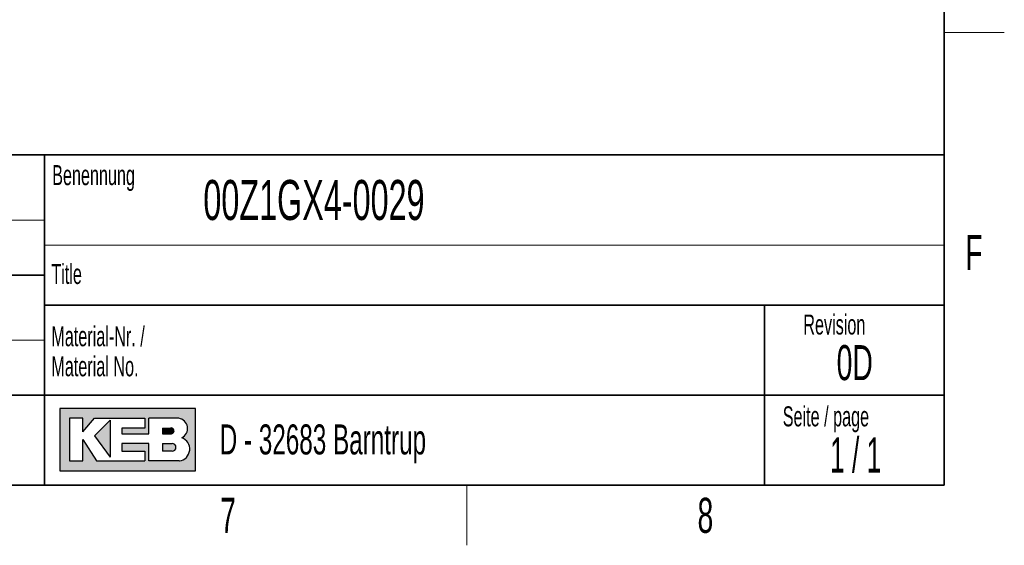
# Model space of a CAD drawing. Header units: millimetres. Extents: x 5 to 418, y 2 to 292.
# Tile 22 of 35: x 316 to 414, y 6 to 59. Entities that reach past the tile are written whole.
import ezdxf

# ---------------------------------------------------------------- set-up
doc = ezdxf.new("R2010")
doc.units = ezdxf.units.MM
doc.layers.add('SLD-0', color=7, linetype='Continuous')
doc.styles.add('SLDTEXTSTYLE0', font='TXT', dxfattribs={"width": 0.605})
doc.styles.add('SLDTEXTSTYLE1', font='TXT', dxfattribs={"width": 0.563})

msp = doc.modelspace()

# ---------------------------------------------------------------- hatches: boundary and pattern name
at = {"linetype": 'Continuous'}
h = msp.add_hatch(color=7, dxfattribs=at)
h.paths.add_polyline_path([(319.519086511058, 13.45626988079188), (333.083981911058, 13.45626988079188), (333.083981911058, 19.65736492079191), (319.519086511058, 19.65736492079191)], flags=0)
edge = h.paths.add_edge_path(flags=0)
edge.add_arc((331.3188604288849, 15.61738520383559), 1.20464082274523, -81.72003226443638, 70.1709600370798, ccw=False)
edge.add_line((331.4923410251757, 14.42530131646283), (331.480008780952, 14.42519098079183))
edge.add_line((331.480008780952, 14.42519098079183), (328.4331606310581, 14.42519098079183))
edge.add_line((328.4331606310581, 14.42519098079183), (328.4331606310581, 16.16924896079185))
edge.add_line((328.4331606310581, 16.16924896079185), (325.7201815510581, 16.16924896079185))
edge.add_line((325.7201815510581, 16.16924896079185), (325.7201815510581, 15.39411208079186))
edge.add_line((325.7201815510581, 15.39411208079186), (328.0455921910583, 15.39411208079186))
edge.add_line((328.0455921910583, 15.39411208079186), (328.0455921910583, 14.42519098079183))
edge.add_line((328.0455921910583, 14.42519098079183), (323.2009866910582, 14.42519098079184))
edge.add_line((323.2009866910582, 14.42519098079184), (321.8444971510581, 16.55681740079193))
edge.add_line((321.8444971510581, 16.55681740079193), (321.8444971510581, 14.42519098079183))
edge.add_line((321.8444971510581, 14.42519098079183), (320.4880076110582, 14.42519098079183))
edge.add_line((320.4880076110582, 14.42519098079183), (320.4880076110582, 18.68844382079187))
edge.add_line((320.4880076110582, 18.68844382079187), (321.8444971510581, 18.68844382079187))
edge.add_line((321.8444971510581, 18.68844382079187), (321.8444971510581, 17.33195428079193))
edge.add_line((321.8444971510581, 17.33195428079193), (323.0072024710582, 18.68844382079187))
edge.add_line((323.0072024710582, 18.68844382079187), (328.0455921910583, 18.68844382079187))
edge.add_line((328.0455921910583, 18.68844382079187), (328.0455921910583, 17.71952272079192))
edge.add_line((328.0455921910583, 17.71952272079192), (325.7201815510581, 17.71952272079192))
edge.add_line((325.7201815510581, 17.71952272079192), (325.7201815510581, 17.13817006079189))
edge.add_line((325.7201815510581, 17.13817006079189), (328.4331606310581, 17.13817006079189))
edge.add_line((328.4331606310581, 17.13817006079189), (328.4331606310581, 18.68844382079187))
edge.add_line((328.4331606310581, 18.68844382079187), (331.4242487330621, 18.68844382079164))
edge.add_line((331.4242487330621, 18.68844382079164), (331.4256482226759, 18.68844382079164))
edge.add_line((331.4256482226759, 18.68844382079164), (331.4259454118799, 18.68845828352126))
edge.add_arc((331.2860949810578, 17.67430640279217), 1.023749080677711, -64.45894120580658, 82.14849338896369, ccw=False)
msp.add_hatch(color=7, dxfattribs=at).paths.add_polyline_path([(324.5574762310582, 14.81275942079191), (324.557476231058, 18.49465960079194), (323.0072024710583, 16.94438584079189)], flags=0)
h = msp.add_hatch(color=7, dxfattribs=at)
edge = h.paths.add_edge_path(flags=0)
edge.add_line((329.7896501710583, 17.13817006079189), (330.6013652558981, 17.13817006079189))
edge.add_arc((330.6568434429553, 17.42884639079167), 0.2959232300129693, 259.1945394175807, 460.8054605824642)
edge.add_line((330.6013652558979, 17.71952272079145), (329.7896501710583, 17.71952272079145))
edge.add_line((329.7896501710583, 17.71952272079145), (329.7896501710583, 17.13817006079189))
h = msp.add_hatch(color=7, dxfattribs=at)
edge = h.paths.add_edge_path(flags=0)
edge.add_line((329.7896501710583, 15.39411208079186), (330.7588584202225, 15.39411208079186))
edge.add_arc((330.7588584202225, 15.78168052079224), 0.3875684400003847, 270.0000000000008, 450.0000000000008)
edge.add_line((330.7588584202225, 16.16924896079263), (330.7386620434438, 16.16924896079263))
edge.add_line((330.7386620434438, 16.16924896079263), (329.7896501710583, 16.16924896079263))
edge.add_line((329.7896501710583, 16.16924896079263), (329.7896501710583, 15.39411208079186))

# ---------------------------------------------------------------- linework, layer by layer
at = {"layer": 'SLD-0', "lineweight": 35}
for p, q in [((408, 12), (408, 282.5)), ((318, 45), (266.3304509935, 45)), ((318, 45), (318, 12)), ((318, 45), (318, 40.1053465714)), ((318, 45), (408, 45)), ((318, 45), (318, 12)), ((408, 45), (408, 12)), ((266.3304509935, 33), (318, 33)), ((408, 30), (318, 30)), ((390, 12), (390, 30)), ((266.3304509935, 21), (318, 21)), ((318, 21), (390, 21)), ((390, 21), (408, 21)), ((26, 12), (408, 12)), ((266.3304509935, 12), (318, 12))]:
    msp.add_line(p, q, dxfattribs=at)
at = {"layer": 'SLD-0', "lineweight": 18}
for p, q in [((408, 57.25), (414, 57.25)), ((266.3304509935, 38.5), (318, 38.5)), ((266.3304509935, 26.5), (318, 26.5)), ((360.25, 6), (360.25, 12))]:
    msp.add_line(p, q, dxfattribs=at)
at = {"layer": 'SLD-0', "color": 7, "linetype": 'Continuous', "lineweight": 18}
msp.add_line((318, 36), (408, 36), dxfattribs=at)
at = {"layer": 'SLD-0', "linetype": 'Continuous'}
for p, q in [((333.0839819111, 19.6573649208), (319.5190865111, 19.6573649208)), ((319.5190865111, 19.6573649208), (319.5190865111, 13.4562698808)), ((333.0839819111, 13.4562698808), (333.0839819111, 19.6573649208)), ((321.8444971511, 18.6884438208), (320.4880076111, 18.6884438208)), ((320.4880076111, 18.6884438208), (320.4880076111, 14.4251909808)), ((321.8444971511, 17.3319542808), (323.0072024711, 18.6884438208)), ((321.8444971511, 17.3319542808), (321.8444971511, 18.6884438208)), ((323.0072024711, 18.6884438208), (328.0455921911, 18.6884438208)), ((324.5574762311, 18.4946596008), (323.0072024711, 16.9443858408)), ((324.5574762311, 18.4946596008), (324.5574762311, 14.8127594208)), ((328.0455921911, 18.6884438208), (328.0455921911, 17.7195227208)), ((331.4242487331, 18.6884438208), (328.4331606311, 18.6884438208)), ((328.4331606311, 17.1381700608), (328.4331606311, 18.6884438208)), ((331.4242487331, 18.6884438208), (331.4256482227, 18.6884438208)), ((331.4256482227, 18.6884438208), (331.4259454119, 18.6884582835)), ((323.0072024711, 16.9443858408), (324.5574762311, 14.8127594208)), ((325.7201815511, 17.7195227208), (325.7201815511, 17.1381700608)), ((328.0455921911, 17.7195227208), (325.7201815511, 17.7195227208)), ((325.7201815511, 17.1381700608), (328.4331606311, 17.1381700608)), ((329.7896501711, 17.7195227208), (330.6013652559, 17.7195227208)), ((329.7896501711, 17.7195227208), (329.7896501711, 17.1381700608)), ((329.7896501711, 17.1381700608), (330.6013652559, 17.1381700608)), ((321.8444971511, 14.4251909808), (321.8444971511, 16.5568174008)), ((321.8444971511, 16.5568174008), (323.2009866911, 14.4251909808)), ((325.7201815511, 16.1692489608), (325.7201815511, 15.3941120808)), ((328.4331606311, 16.1692489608), (325.7201815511, 16.1692489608)), ((328.4331606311, 14.4251909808), (328.4331606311, 16.1692489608)), ((329.7896501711, 16.1692489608), (330.7588584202, 16.1692489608)), ((329.7896501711, 16.1692489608), (329.7896501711, 15.3941120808)), ((330.7386620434, 16.1692489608), (330.7588584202, 16.1692489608)), ((325.7201815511, 15.3941120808), (328.0455921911, 15.3941120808)), ((328.0455921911, 15.3941120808), (328.0455921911, 14.4251909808)), ((330.7588584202, 15.3941120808), (329.7896501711, 15.3941120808)), ((320.4880076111, 14.4251909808), (321.8444971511, 14.4251909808)), ((323.2009866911, 14.4251909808), (328.0455921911, 14.4251909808)), ((331.480008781, 14.4251909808), (328.4331606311, 14.4251909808)), ((331.480008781, 14.4251909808), (331.4923410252, 14.4253013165)), ((319.5190865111, 13.4562698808), (333.0839819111, 13.4562698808))]:
    msp.add_line(p, q, dxfattribs=at)
at = {"layer": 'SLD-0'}
for p, q in [((331.4242487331, 18.6884438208), (331.4256482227, 18.6884438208)), ((331.4256482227, 18.6884438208), (331.4259454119, 18.6884582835)), ((331.480008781, 14.4251909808), (331.4923410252, 14.4253013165))]:
    msp.add_line(p, q, dxfattribs=at)
at = {"layer": 'SLD-0', "color": 7, "linetype": 'Continuous', "lineweight": 35}
msp.add_line((408, 12), (318, 12), dxfattribs=at)
at = {"layer": 'SLD-0', "linetype": 'Continuous'}
for centre, radius, start, end in [((331.2860949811, 17.6743064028), 1.023749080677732, 295.5410587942, 82.148493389), ((330.656843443, 17.4288463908), 0.2959232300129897, 259.1945394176, 100.8054605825), ((331.3188604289, 15.6173852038), 1.204640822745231, 278.2799677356, 70.1709600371), ((330.7588584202, 15.7816805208), 0.3875684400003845, 270, 90)]:
    msp.add_arc(centre, radius, start, end, dxfattribs=at)

# ---------------------------------------------------------------- texts
at = {"layer": 'SLD-0'}
for s, insert, char_height, attachment_point, style in [('Benennung', (318.7636716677, 43.9908879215), 2, 1, 'SLDTEXTSTYLE0'), ('00Z1GX4-0029', (333.8826865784, 42.5045188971), 4, 1, 'SLDTEXTSTYLE0'), ('F', (410.9536166, 37.0010772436), 3.5, 2, 'SLDTEXTSTYLE0'), ('Title', (318.6797653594, 34.1107265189), 2, 1, 'SLDTEXTSTYLE0'), ('Revision', (393.8965220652, 29.0591225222), 2, 1, 'SLDTEXTSTYLE0'), ('Material-Nr. /', (318.6797653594, 27.8878268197), 2, 1, 'SLDTEXTSTYLE0'), ('0D', (399.0407489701, 26.0023621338), 3.5, 2, 'SLDTEXTSTYLE0'), ('Material No.', (318.6797653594, 24.8878267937), 2, 1, 'SLDTEXTSTYLE0'), ('Seite / page', (391.8390568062, 19.8830679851), 2, 1, 'SLDTEXTSTYLE0'), ('D - 32683 Barntrup', (335.5202035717, 18.0786992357), 3, 1, 'SLDTEXTSTYLE0'), ('1 / 1', (399.1297679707, 16.7706515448), 3.5, 2, 'SLDTEXTSTYLE1'), ('7', (336.3527123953, 10.7429955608), 3.5, 2, 'SLDTEXTSTYLE0'), ('8', (384.1027123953, 10.7429955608), 3.5, 2, 'SLDTEXTSTYLE0')]:
    msp.add_mtext(s, dxfattribs=dict(at, insert=insert, char_height=char_height, attachment_point=attachment_point, style=style))

doc.saveas('drawing.dxf')
